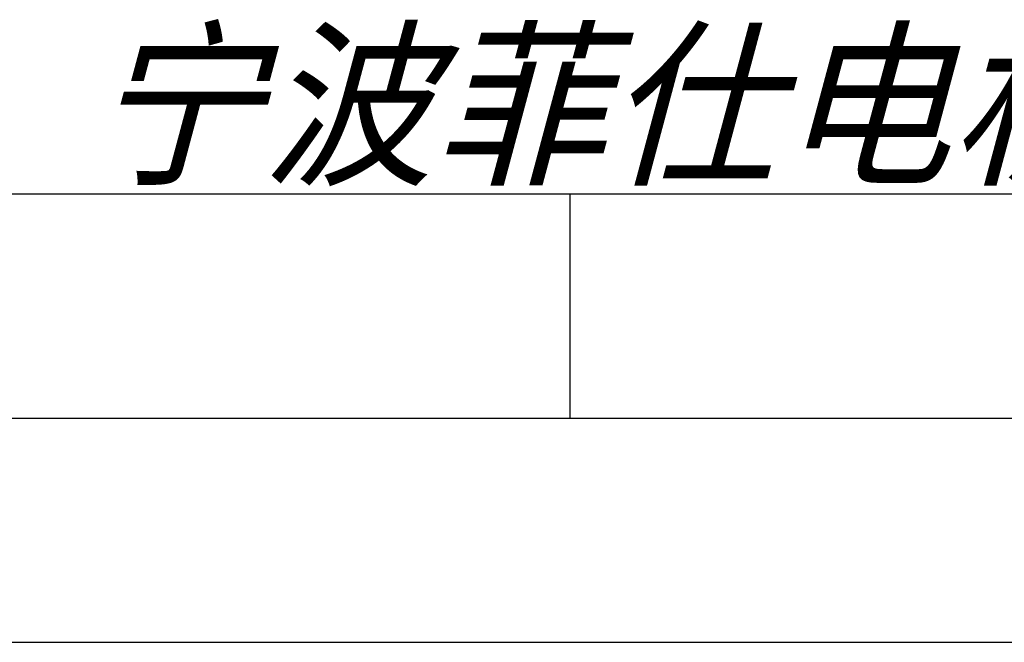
# Model space of a CAD drawing. Header units: millimetres. Extents: x 0 to 420, y 0 to 297.
# Tile 41 of 74: x 301 to 323, y 0 to 14. Entities that reach past the tile are written whole.
import ezdxf

# ---------------------------------------------------------------- set-up
doc = ezdxf.new("R2010")
doc.units = ezdxf.units.MM
doc.header["$LTSCALE"] = 23.1
doc.layers.get('0').update_dxf_attribs({"linetype": 'CONTINUOUS'})
doc.styles.add('TEXTSTYLE_7', font='txt')

# ---------------------------------------------------------------- blocks, each defined once
blk = doc.blocks.new('LOGO_PHASE_NINGBO_BL1', base_point=(320.75, 22.5))
at = {"color": 2, "linetype": 'CONTINUOUS', "style": 'TEXTSTYLE_7', "oblique": 15}
blk.add_text('宁波菲仕电机技术有限公司', height=2.9513, dxfattribs=at).set_placement((303.042, 10.5))

msp = doc.modelspace()

# ---------------------------------------------------------------- linework, layer by layer
at = {"color": 7, "linetype": 'CONTINUOUS'}
msp.add_line((25, 10), (410, 10), dxfattribs=at)
at = {"color": 2, "linetype": 'CONTINUOUS'}
for p, q in [((313.75, 5), (313.75, 10)), ((20, 5), (415, 5)), ((237.25, 0), (420, 0))]:
    msp.add_line(p, q, dxfattribs=at)

# ---------------------------------------------------------------- block references
msp.add_blockref('LOGO_PHASE_NINGBO_BL1', (320.75, 22.49989), dxfattribs=at)

doc.saveas('drawing.dxf')
